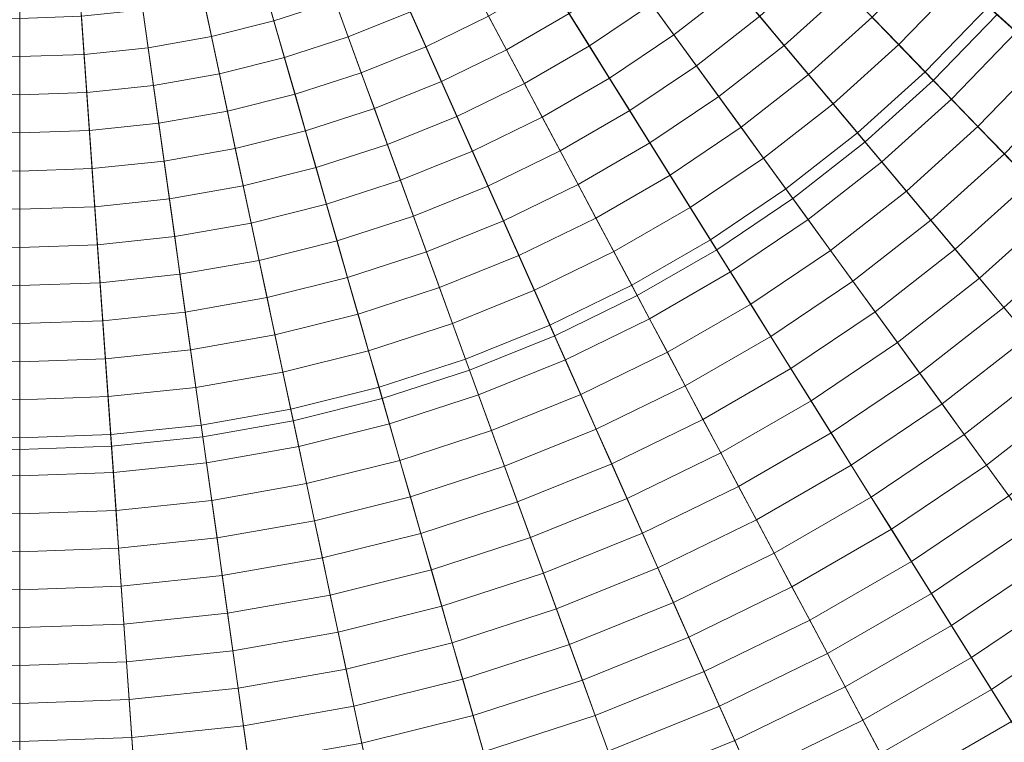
# Model space of a CAD drawing. Header units: centimetres. Extents: x -3.01 to 4.18, y -6.48 to 0.72.
# Tile 187 of 256: x 0.59 to 1.33, y -4.1 to -3.55. Entities that reach past the tile are written whole.
import ezdxf

# ---------------------------------------------------------------- set-up
doc = ezdxf.new("R2010")
doc.units = ezdxf.units.CM
doc.header["$LTSCALE"] = 2.54
doc.layers.add('Lucido design-1', color=7, linetype='Continuous')

# ---------------------------------------------------------------- blocks, each defined once
blk = doc.blocks.new('Gruppo-1')
at = {"color": 142, "linetype": 'Continuous', "lineweight": 9}
for points in [[(0.51664, -3.8779, -14.60843), (0.58636, -3.88033, -14.60843), (0.58636, -2.8809, -14.60843), (0.51664, -3.8779, -14.60843)], [(0.58636, -2.8809, -13.70118), (0.58636, -3.88033, -13.70118), (0.51664, -3.8779, -13.70118), (0.58636, -2.8809, -13.70118)], [(0.58636, -3.88033, -14.60843), (0.58636, -2.8809, -14.60843), (0.58636, -2.8809, -14.60843), (0.58636, -3.88033, -14.60843)], [(1.28063, -3.59983, -14.60843), (1.32909, -3.54965, -14.60843), (0.58636, -2.8809, -14.60843), (1.28063, -3.59983, -14.60843)], [(1.22879, -3.64651, -14.60843), (1.28063, -3.59983, -14.60843), (0.58636, -2.8809, -14.60843), (1.22879, -3.64651, -14.60843)], [(1.17381, -3.68946, -14.60843), (1.22879, -3.64651, -14.60843), (0.58636, -2.8809, -14.60843), (1.17381, -3.68946, -14.60843)], [(1.11598, -3.72847, -14.60843), (1.17381, -3.68946, -14.60843), (0.58636, -2.8809, -14.60843), (1.11598, -3.72847, -14.60843)], [(1.05557, -3.76335, -14.60843), (1.11598, -3.72847, -14.60843), (0.58636, -2.8809, -14.60843), (1.05557, -3.76335, -14.60843)], [(0.99287, -3.79393, -14.60843), (1.05557, -3.76335, -14.60843), (0.58636, -2.8809, -14.60843), (0.99287, -3.79393, -14.60843)], [(0.92819, -3.82006, -14.60843), (0.99287, -3.79393, -14.60843), (0.58636, -2.8809, -14.60843), (0.92819, -3.82006, -14.60843)], [(0.86184, -3.84162, -14.60843), (0.92819, -3.82006, -14.60843), (0.58636, -2.8809, -14.60843), (0.86184, -3.84162, -14.60843)], [(0.79416, -3.85849, -14.60843), (0.86184, -3.84162, -14.60843), (0.58636, -2.8809, -14.60843), (0.79416, -3.85849, -14.60843)], [(0.72546, -3.87061, -14.60843), (0.79416, -3.85849, -14.60843), (0.58636, -2.8809, -14.60843), (0.72546, -3.87061, -14.60843)], [(0.65608, -3.8779, -14.60843), (0.72546, -3.87061, -14.60843), (0.58636, -2.8809, -14.60843), (0.65608, -3.8779, -14.60843)], [(0.58636, -3.88033, -14.60843), (0.65608, -3.8779, -14.60843), (0.58636, -2.8809, -14.60843), (0.58636, -3.88033, -14.60843)], [(0.58636, -2.8809, -13.70118), (0.58636, -3.88033, -13.70118), (0.58636, -3.88033, -13.70118), (0.58636, -2.8809, -13.70118)], [(0.58636, -2.8809, -13.70118), (1.32909, -3.54965, -13.70118), (1.28063, -3.59983, -13.70118), (0.58636, -2.8809, -13.70118)], [(0.58636, -2.8809, -13.70118), (1.28063, -3.59983, -13.70118), (1.22879, -3.64651, -13.70118), (0.58636, -2.8809, -13.70118)], [(0.58636, -2.8809, -13.70118), (1.22879, -3.64651, -13.70118), (1.17381, -3.68946, -13.70118), (0.58636, -2.8809, -13.70118)], [(0.58636, -2.8809, -13.70118), (1.17381, -3.68946, -13.70118), (1.11598, -3.72847, -13.70118), (0.58636, -2.8809, -13.70118)], [(0.58636, -2.8809, -13.70118), (1.11598, -3.72847, -13.70118), (1.05557, -3.76335, -13.70118), (0.58636, -2.8809, -13.70118)], [(0.58636, -2.8809, -13.70118), (1.05557, -3.76335, -13.70118), (0.99287, -3.79393, -13.70118), (0.58636, -2.8809, -13.70118)], [(0.58636, -2.8809, -13.70118), (0.99287, -3.79393, -13.70118), (0.92819, -3.82006, -13.70118), (0.58636, -2.8809, -13.70118)], [(0.58636, -2.8809, -13.70118), (0.92819, -3.82006, -13.70118), (0.86184, -3.84162, -13.70118), (0.58636, -2.8809, -13.70118)], [(0.58636, -2.8809, -13.70118), (0.86184, -3.84162, -13.70118), (0.79416, -3.85849, -13.70118), (0.58636, -2.8809, -13.70118)], [(0.58636, -2.8809, -13.70118), (0.79416, -3.85849, -13.70118), (0.72546, -3.87061, -13.70118), (0.58636, -2.8809, -13.70118)], [(0.58636, -2.8809, -13.70118), (0.72546, -3.87061, -13.70118), (0.65608, -3.8779, -13.70118), (0.58636, -2.8809, -13.70118)], [(0.58636, -2.8809, -13.70118), (0.65608, -3.8779, -13.70118), (0.58636, -3.88033, -13.70118), (0.58636, -2.8809, -13.70118)], [(1.28063, -3.59983, -13.70118), (1.32909, -3.54965, -13.70118), (1.32909, -3.54965, -14.60843), (1.28063, -3.59983, -14.60843), (1.28063, -3.59983, -13.70118)], [(1.22879, -3.64651, -13.70118), (1.28063, -3.59983, -13.70118), (1.28063, -3.59983, -14.60843), (1.22879, -3.64651, -14.60843), (1.22879, -3.64651, -13.70118)], [(1.17381, -3.68946, -13.70118), (1.22879, -3.64651, -13.70118), (1.22879, -3.64651, -14.60843), (1.17381, -3.68946, -14.60843), (1.17381, -3.68946, -13.70118)], [(1.11598, -3.72847, -13.70118), (1.17381, -3.68946, -13.70118), (1.17381, -3.68946, -14.60843), (1.11598, -3.72847, -14.60843), (1.11598, -3.72847, -13.70118)], [(1.05557, -3.76335, -13.70118), (1.11598, -3.72847, -13.70118), (1.11598, -3.72847, -14.60843), (1.05557, -3.76335, -14.60843), (1.05557, -3.76335, -13.70118)], [(0.99287, -3.79393, -13.70118), (1.05557, -3.76335, -13.70118), (1.05557, -3.76335, -14.60843), (0.99287, -3.79393, -14.60843), (0.99287, -3.79393, -13.70118)], [(0.92819, -3.82006, -13.70118), (0.99287, -3.79393, -13.70118), (0.99287, -3.79393, -14.60843), (0.92819, -3.82006, -14.60843), (0.92819, -3.82006, -13.70118)], [(0.86184, -3.84162, -13.70118), (0.92819, -3.82006, -13.70118), (0.92819, -3.82006, -14.60843), (0.86184, -3.84162, -14.60843), (0.86184, -3.84162, -13.70118)], [(0.79416, -3.85849, -13.70118), (0.86184, -3.84162, -13.70118), (0.86184, -3.84162, -14.60843), (0.79416, -3.85849, -14.60843), (0.79416, -3.85849, -13.70118)], [(0.72546, -3.87061, -13.70118), (0.79416, -3.85849, -13.70118), (0.79416, -3.85849, -14.60843), (0.72546, -3.87061, -14.60843), (0.72546, -3.87061, -13.70118)], [(0.65608, -3.8779, -13.70118), (0.72546, -3.87061, -13.70118), (0.72546, -3.87061, -14.60843), (0.65608, -3.8779, -14.60843), (0.65608, -3.8779, -13.70118)], [(0.51664, -3.8779, -13.70118), (0.58636, -3.88033, -13.70118), (0.58636, -3.88033, -14.60843), (0.51664, -3.8779, -14.60843), (0.51664, -3.8779, -13.70118)], [(0.58636, -3.88033, -13.70118), (0.65608, -3.8779, -13.70118), (0.65608, -3.8779, -14.60843), (0.58636, -3.88033, -14.60843), (0.58636, -3.88033, -13.70118)], [(0.58636, -3.88033, -13.70118), (0.58636, -3.88033, -14.60843), (0.58636, -3.88033, -14.60843), (0.58636, -3.88033, -13.70118)]]:
    blk.add_polyline3d(points, dxfattribs=at)
for points in [[(0.33533, -6.47076, -13.70234), (0.58636, -6.47952, -13.70234), (0.58636, -2.88306, -13.70234), (0.58621, -2.88305, -13.70234)], [(0.58636, -6.47952, -13.70234), (0.83739, -6.47076, -13.70234), (0.58651, -2.88305, -13.70234), (0.58636, -2.88306, -13.70234)], [(0.58636, -6.47952, -13.70234), (0.58636, -2.88306, -13.70234), (0.58636, -2.88306, -13.70234)], [(0.83739, -6.47076, -13.70234), (1.08719, -6.4445, -13.70234), (0.58666, -2.88304, -13.70234), (0.58651, -2.88305, -13.70234)], [(1.08719, -6.4445, -13.70234), (1.33456, -6.40089, -13.70234), (0.58681, -2.88301, -13.70234), (0.58666, -2.88304, -13.70234)], [(1.33456, -6.40089, -13.70234), (1.57828, -6.34012, -13.70234), (0.58696, -2.88298, -13.70234), (0.58681, -2.88301, -13.70234)], [(1.57828, -6.34012, -13.70234), (1.81716, -6.2625, -13.70234), (0.5871, -2.88293, -13.70234), (0.58696, -2.88298, -13.70234)], [(1.81716, -6.2625, -13.70234), (2.05005, -6.16841, -13.70234), (0.58724, -2.88287, -13.70234), (0.5871, -2.88293, -13.70234)], [(2.05005, -6.16841, -13.70234), (2.27581, -6.0583, -13.70234), (0.58738, -2.88281, -13.70234), (0.58724, -2.88287, -13.70234)], [(2.27581, -6.0583, -13.70234), (2.49334, -5.93271, -13.70234), (0.58751, -2.88273, -13.70234), (0.58738, -2.88281, -13.70234)], [(2.49334, -5.93271, -13.70234), (2.70158, -5.79225, -13.70234), (0.58763, -2.88265, -13.70234), (0.58751, -2.88273, -13.70234)], [(2.70158, -5.79225, -13.70234), (2.89951, -5.63761, -13.70234), (0.58775, -2.88255, -13.70234), (0.58763, -2.88265, -13.70234)], [(2.89951, -5.63761, -13.70234), (3.08618, -5.46953, -13.70234), (0.58786, -2.88245, -13.70234), (0.58775, -2.88255, -13.70234)], [(3.08618, -5.46953, -13.70234), (3.26066, -5.28885, -13.70234), (0.58797, -2.88234, -13.70234), (0.58786, -2.88245, -13.70234)], [(3.26066, -5.28885, -13.70234), (3.42212, -5.09643, -13.70234), (0.58806, -2.88223, -13.70234), (0.58797, -2.88234, -13.70234)], [(3.42212, -5.09643, -13.70234), (3.56976, -4.89322, -13.70234), (0.58815, -2.88211, -13.70234), (0.58806, -2.88223, -13.70234)], [(3.56976, -4.89322, -13.70234), (3.70286, -4.68021, -13.70234), (0.58823, -2.88198, -13.70234), (0.58815, -2.88211, -13.70234)], [(3.70286, -4.68021, -13.70234), (3.82078, -4.45843, -13.70234), (0.5883, -2.88185, -13.70234), (0.58823, -2.88198, -13.70234)], [(3.82078, -4.45843, -13.70234), (3.92295, -4.22897, -13.70234), (0.58837, -2.88171, -13.70234), (0.5883, -2.88185, -13.70234)], [(3.92295, -4.22897, -13.70234), (4.00886, -3.99293, -13.70234), (0.58842, -2.88157, -13.70234), (0.58837, -2.88171, -13.70234)], [(4.00886, -3.99293, -13.70234), (4.07809, -3.75148, -13.70234), (0.58846, -2.88142, -13.70234), (0.58842, -2.88157, -13.70234)], [(4.07809, -3.75148, -13.70234), (4.13032, -3.50579, -13.70234), (0.58849, -2.88127, -13.70234), (0.58846, -2.88142, -13.70234)], [(1.32245, -3.54368, -12.67003), (1.36689, -3.49071, -12.67003), (1.38966, -3.5085, -12.67409), (1.34392, -3.56301, -12.67409)], [(1.0665, -3.54176, -12.64782), (1.11143, -3.50665, -12.64782), (1.13006, -3.52885, -12.65127), (1.08353, -3.5652, -12.65127)], [(1.23425, -3.55181, -12.66223), (1.27948, -3.50498, -12.66223), (1.30097, -3.52433, -12.66608), (1.25434, -3.57261, -12.66608)], [(0.77155, -3.52671, -12.63207), (0.81614, -3.51222, -12.63207), (0.82607, -3.5395, -12.63502), (0.77955, -3.55462, -12.63502)], [(1.14867, -3.55103, -12.65482), (1.19405, -3.51018, -12.65482), (1.21415, -3.531, -12.65847), (1.16728, -3.57321, -12.65847)], [(0.82607, -3.5395, -12.63502), (0.87143, -3.52117, -12.63502), (0.88323, -3.54768, -12.63807), (0.836, -3.56677, -12.63807)], [(0.94264, -3.55096, -12.64122), (0.98851, -3.52447, -12.64122), (1.00388, -3.54906, -12.64447), (0.95625, -3.57656, -12.64447)], [(1.00388, -3.54906, -12.64447), (1.04947, -3.51831, -12.64447), (1.0665, -3.54176, -12.64782), (1.01923, -3.57364, -12.64782)], [(1.25434, -3.57261, -12.66608), (1.30097, -3.52433, -12.66608), (1.32245, -3.54368, -12.67003), (1.27442, -3.59341, -12.67003)], [(0.72604, -3.53806, -12.63207), (0.77155, -3.52671, -12.63207), (0.77955, -3.55462, -12.63502), (0.73208, -3.56645, -12.63502)], [(0.88323, -3.54768, -12.63807), (0.92902, -3.52535, -12.63807), (0.94264, -3.55096, -12.64122), (0.89503, -3.57418, -12.64122)], [(1.08353, -3.5652, -12.65127), (1.13006, -3.52885, -12.65127), (1.14867, -3.55103, -12.65482), (1.10055, -3.58862, -12.65482)], [(1.16728, -3.57321, -12.65847), (1.21415, -3.531, -12.65847), (1.23425, -3.55181, -12.66223), (1.18587, -3.59537, -12.66223)], [(0.67986, -3.5462, -12.63207), (0.72604, -3.53806, -12.63207), (0.73208, -3.56645, -12.63502), (0.6839, -3.57495, -12.63502)], [(0.63323, -3.5511, -12.63207), (0.67986, -3.5462, -12.63207), (0.6839, -3.57495, -12.63502), (0.63525, -3.58006, -12.63502)], [(0.77955, -3.55462, -12.63502), (0.82607, -3.5395, -12.63502), (0.836, -3.56677, -12.63807), (0.78754, -3.58251, -12.63807)], [(1.01923, -3.57364, -12.64782), (1.0665, -3.54176, -12.64782), (1.08353, -3.5652, -12.65127), (1.03459, -3.59821, -12.65127)], [(1.27442, -3.59341, -12.67003), (1.32245, -3.54368, -12.67003), (1.34392, -3.56301, -12.67409), (1.29449, -3.61419, -12.67409)], [(0.5395, -3.5511, -12.63207), (0.58636, -3.55274, -12.63207), (0.58636, -3.58177, -12.63502), (0.53747, -3.58006, -12.63502)], [(0.58636, -3.55274, -12.63207), (0.63323, -3.5511, -12.63207), (0.63525, -3.58006, -12.63502), (0.58636, -3.58177, -12.63502)], [(0.58636, -3.55274, -12.63207), (0.58636, -3.58177, -12.63502), (0.58636, -3.58177, -12.63502)], [(0.836, -3.56677, -12.63807), (0.88323, -3.54768, -12.63807), (0.89503, -3.57418, -12.64122), (0.84592, -3.59402, -12.64122)], [(0.89503, -3.57418, -12.64122), (0.94264, -3.55096, -12.64122), (0.95625, -3.57656, -12.64447), (0.90682, -3.60067, -12.64447)], [(0.95625, -3.57656, -12.64447), (1.00388, -3.54906, -12.64447), (1.01923, -3.57364, -12.64782), (0.96986, -3.60215, -12.64782)], [(1.10055, -3.58862, -12.65482), (1.14867, -3.55103, -12.65482), (1.16728, -3.57321, -12.65847), (1.11757, -3.61204, -12.65847)], [(1.18587, -3.59537, -12.66223), (1.23425, -3.55181, -12.66223), (1.25434, -3.57261, -12.66608), (1.20446, -3.61753, -12.66608)], [(0.73208, -3.56645, -12.63502), (0.77955, -3.55462, -12.63502), (0.78754, -3.58251, -12.63807), (0.73811, -3.59483, -12.63807)], [(0.6839, -3.57495, -12.63502), (0.73208, -3.56645, -12.63502), (0.73811, -3.59483, -12.63807), (0.68794, -3.60368, -12.63807)], [(0.78754, -3.58251, -12.63807), (0.836, -3.56677, -12.63807), (0.84592, -3.59402, -12.64122), (0.79554, -3.61039, -12.64122)], [(1.03459, -3.59821, -12.65127), (1.08353, -3.5652, -12.65127), (1.10055, -3.58862, -12.65482), (1.04993, -3.62277, -12.65482)], [(1.29449, -3.61419, -12.67409), (1.34392, -3.56301, -12.67409), (1.36538, -3.58233, -12.67824), (1.31456, -3.63497, -12.67824)], [(0.63525, -3.58006, -12.63502), (0.6839, -3.57495, -12.63502), (0.68794, -3.60368, -12.63807), (0.63728, -3.609, -12.63807)], [(0.84592, -3.59402, -12.64122), (0.89503, -3.57418, -12.64122), (0.90682, -3.60067, -12.64447), (0.85583, -3.62127, -12.64447)], [(0.90682, -3.60067, -12.64447), (0.95625, -3.57656, -12.64447), (0.96986, -3.60215, -12.64782), (0.91861, -3.62714, -12.64782)], [(0.96986, -3.60215, -12.64782), (1.01923, -3.57364, -12.64782), (1.03459, -3.59821, -12.65127), (0.98346, -3.62773, -12.65127)], [(1.11757, -3.61204, -12.65847), (1.16728, -3.57321, -12.65847), (1.18587, -3.59537, -12.66223), (1.13458, -3.63545, -12.66223)], [(1.20446, -3.61753, -12.66608), (1.25434, -3.57261, -12.66608), (1.27442, -3.59341, -12.67003), (1.22305, -3.63967, -12.67003)], [(0.53747, -3.58006, -12.63502), (0.58636, -3.58177, -12.63502), (0.58636, -3.61078, -12.63807), (0.53545, -3.609, -12.63807)], [(0.58636, -3.58177, -12.63502), (0.63525, -3.58006, -12.63502), (0.63728, -3.609, -12.63807), (0.58636, -3.61078, -12.63807)], [(0.58636, -3.58177, -12.63502), (0.58636, -3.61078, -12.63807), (0.58636, -3.61078, -12.63807)], [(0.73811, -3.59483, -12.63807), (0.78754, -3.58251, -12.63807), (0.79554, -3.61039, -12.64122), (0.74414, -3.6232, -12.64122)], [(1.31456, -3.63497, -12.67824), (1.36538, -3.58233, -12.67824), (1.38683, -3.60165, -12.68249), (1.33461, -3.65573, -12.68249)], [(1.04993, -3.62277, -12.65482), (1.10055, -3.58862, -12.65482), (1.11757, -3.61204, -12.65847), (1.06527, -3.64732, -12.65847)], [(0.68794, -3.60368, -12.63807), (0.73811, -3.59483, -12.63807), (0.74414, -3.6232, -12.64122), (0.69198, -3.6324, -12.64122)], [(0.79554, -3.61039, -12.64122), (0.84592, -3.59402, -12.64122), (0.85583, -3.62127, -12.64447), (0.80353, -3.63826, -12.64447)], [(0.98346, -3.62773, -12.65127), (1.03459, -3.59821, -12.65127), (1.04993, -3.62277, -12.65482), (0.99705, -3.6533, -12.65482)], [(1.13458, -3.63545, -12.66223), (1.18587, -3.59537, -12.66223), (1.20446, -3.61753, -12.66608), (1.15157, -3.65885, -12.66608)], [(1.22305, -3.63967, -12.67003), (1.27442, -3.59341, -12.67003), (1.29449, -3.61419, -12.67409), (1.24162, -3.6618, -12.67409)], [(0.63728, -3.609, -12.63807), (0.68794, -3.60368, -12.63807), (0.69198, -3.6324, -12.64122), (0.6393, -3.63794, -12.64122)], [(0.85583, -3.62127, -12.64447), (0.90682, -3.60067, -12.64447), (0.91861, -3.62714, -12.64782), (0.86575, -3.6485, -12.64782)], [(0.91861, -3.62714, -12.64782), (0.96986, -3.60215, -12.64782), (0.98346, -3.62773, -12.65127), (0.93039, -3.65361, -12.65127)], [(0.53545, -3.609, -12.63807), (0.58636, -3.61078, -12.63807), (0.58636, -3.63979, -12.64122), (0.53342, -3.63794, -12.64122)], [(0.58636, -3.61078, -12.63807), (0.63728, -3.609, -12.63807), (0.6393, -3.63794, -12.64122), (0.58636, -3.63979, -12.64122)], [(0.58636, -3.61078, -12.63807), (0.58636, -3.63979, -12.64122), (0.58636, -3.63979, -12.64122)], [(0.74414, -3.6232, -12.64122), (0.79554, -3.61039, -12.64122), (0.80353, -3.63826, -12.64447), (0.75017, -3.65157, -12.64447)], [(1.06527, -3.64732, -12.65847), (1.11757, -3.61204, -12.65847), (1.13458, -3.63545, -12.66223), (1.08061, -3.67185, -12.66223)], [(1.24162, -3.6618, -12.67409), (1.29449, -3.61419, -12.67409), (1.31456, -3.63497, -12.67824), (1.26018, -3.68393, -12.67824)], [(0.80353, -3.63826, -12.64447), (0.85583, -3.62127, -12.64447), (0.86575, -3.6485, -12.64782), (0.81152, -3.66612, -12.64782)], [(1.15157, -3.65885, -12.66608), (1.20446, -3.61753, -12.66608), (1.22305, -3.63967, -12.67003), (1.16857, -3.68223, -12.67003)], [(0.69198, -3.6324, -12.64122), (0.74414, -3.6232, -12.64122), (0.75017, -3.65157, -12.64447), (0.69601, -3.66112, -12.64447)], [(0.86575, -3.6485, -12.64782), (0.91861, -3.62714, -12.64782), (0.93039, -3.65361, -12.65127), (0.87565, -3.67573, -12.65127)], [(0.93039, -3.65361, -12.65127), (0.98346, -3.62773, -12.65127), (0.99705, -3.6533, -12.65482), (0.94217, -3.68007, -12.65482)], [(0.99705, -3.6533, -12.65482), (1.04993, -3.62277, -12.65482), (1.06527, -3.64732, -12.65847), (1.01064, -3.67886, -12.65847)], [(0.6393, -3.63794, -12.64122), (0.69198, -3.6324, -12.64122), (0.69601, -3.66112, -12.64447), (0.64132, -3.66686, -12.64447)], [(1.08061, -3.67185, -12.66223), (1.13458, -3.63545, -12.66223), (1.15157, -3.65885, -12.66608), (1.09593, -3.69638, -12.66608)], [(1.26018, -3.68393, -12.67824), (1.31456, -3.63497, -12.67824), (1.33461, -3.65573, -12.68249), (1.27873, -3.70604, -12.68249)], [(0.53342, -3.63794, -12.64122), (0.58636, -3.63979, -12.64122), (0.58636, -3.66878, -12.64447), (0.5314, -3.66686, -12.64447)], [(0.58636, -3.63979, -12.64122), (0.6393, -3.63794, -12.64122), (0.64132, -3.66686, -12.64447), (0.58636, -3.66878, -12.64447)], [(0.58636, -3.63979, -12.64122), (0.58636, -3.66878, -12.64447), (0.58636, -3.66878, -12.64447)], [(0.75017, -3.65157, -12.64447), (0.80353, -3.63826, -12.64447), (0.81152, -3.66612, -12.64782), (0.7562, -3.67992, -12.64782)], [(1.16857, -3.68223, -12.67003), (1.22305, -3.63967, -12.67003), (1.24162, -3.6618, -12.67409), (1.18555, -3.70561, -12.67409)], [(0.69601, -3.66112, -12.64447), (0.75017, -3.65157, -12.64447), (0.7562, -3.67992, -12.64782), (0.70005, -3.68982, -12.64782)], [(0.81152, -3.66612, -12.64782), (0.86575, -3.6485, -12.64782), (0.87565, -3.67573, -12.65127), (0.81951, -3.69397, -12.65127)], [(1.01064, -3.67886, -12.65847), (1.06527, -3.64732, -12.65847), (1.08061, -3.67185, -12.66223), (1.02423, -3.7044, -12.66223)], [(0.87565, -3.67573, -12.65127), (0.93039, -3.65361, -12.65127), (0.94217, -3.68007, -12.65482), (0.88556, -3.70294, -12.65482)], [(0.94217, -3.68007, -12.65482), (0.99705, -3.6533, -12.65482), (1.01064, -3.67886, -12.65847), (0.95395, -3.70651, -12.65847)], [(1.09593, -3.69638, -12.66608), (1.15157, -3.65885, -12.66608), (1.16857, -3.68223, -12.67003), (1.11125, -3.72089, -12.67003)], [(1.27873, -3.70604, -12.68249), (1.33461, -3.65573, -12.68249), (1.35465, -3.67648, -12.68685), (1.29728, -3.72814, -12.68685)], [(0.64132, -3.66686, -12.64447), (0.69601, -3.66112, -12.64447), (0.70005, -3.68982, -12.64782), (0.64334, -3.69578, -12.64782)], [(0.7562, -3.67992, -12.64782), (0.81152, -3.66612, -12.64782), (0.81951, -3.69397, -12.65127), (0.76222, -3.70825, -12.65127)], [(1.18555, -3.70561, -12.67409), (1.24162, -3.6618, -12.67409), (1.26018, -3.68393, -12.67824), (1.20252, -3.72897, -12.67824)], [(0.5314, -3.66686, -12.64447), (0.58636, -3.66878, -12.64447), (0.58636, -3.69777, -12.64782), (0.52938, -3.69578, -12.64782)], [(0.58636, -3.66878, -12.64447), (0.64132, -3.66686, -12.64447), (0.64334, -3.69578, -12.64782), (0.58636, -3.69777, -12.64782)], [(0.58636, -3.66878, -12.64447), (0.58636, -3.69777, -12.64782), (0.58636, -3.69777, -12.64782)], [(1.02423, -3.7044, -12.66223), (1.08061, -3.67185, -12.66223), (1.09593, -3.69638, -12.66608), (1.0378, -3.72994, -12.66608)], [(0.70005, -3.68982, -12.64782), (0.7562, -3.67992, -12.64782), (0.76222, -3.70825, -12.65127), (0.70408, -3.71851, -12.65127)], [(0.81951, -3.69397, -12.65127), (0.87565, -3.67573, -12.65127), (0.88556, -3.70294, -12.65482), (0.82749, -3.72181, -12.65482)], [(0.88556, -3.70294, -12.65482), (0.94217, -3.68007, -12.65482), (0.95395, -3.70651, -12.65847), (0.89546, -3.73014, -12.65847)], [(0.95395, -3.70651, -12.65847), (1.01064, -3.67886, -12.65847), (1.02423, -3.7044, -12.66223), (0.96572, -3.73294, -12.66223)], [(1.29728, -3.72814, -12.68685), (1.35465, -3.67648, -12.68685), (1.37468, -3.69722, -12.6913), (1.31581, -3.75022, -12.6913)], [(1.11125, -3.72089, -12.67003), (1.16857, -3.68223, -12.67003), (1.18555, -3.70561, -12.67409), (1.12656, -3.7454, -12.67409)], [(1.20252, -3.72897, -12.67824), (1.26018, -3.68393, -12.67824), (1.27873, -3.70604, -12.68249), (1.21949, -3.75232, -12.68249)], [(0.52938, -3.69578, -12.64782), (0.58636, -3.69777, -12.64782), (0.58636, -3.72674, -12.65127), (0.52736, -3.72468, -12.65127)], [(0.58636, -3.69777, -12.64782), (0.64334, -3.69578, -12.64782), (0.64536, -3.72468, -12.65127), (0.58636, -3.72674, -12.65127)], [(0.64334, -3.69578, -12.64782), (0.70005, -3.68982, -12.64782), (0.70408, -3.71851, -12.65127), (0.64536, -3.72468, -12.65127)], [(0.76222, -3.70825, -12.65127), (0.81951, -3.69397, -12.65127), (0.82749, -3.72181, -12.65482), (0.76824, -3.73658, -12.65482)], [(1.0378, -3.72994, -12.66608), (1.09593, -3.69638, -12.66608), (1.11125, -3.72089, -12.67003), (1.05138, -3.75546, -12.67003)], [(0.58636, -3.69777, -12.64782), (0.58636, -3.72674, -12.65127), (0.58636, -3.72674, -12.65127)], [(0.82749, -3.72181, -12.65482), (0.88556, -3.70294, -12.65482), (0.89546, -3.73014, -12.65847), (0.83547, -3.74963, -12.65847)], [(1.31581, -3.75022, -12.6913), (1.37468, -3.69722, -12.6913), (1.3947, -3.71795, -12.69585), (1.33434, -3.7723, -12.69585)], [(0.70408, -3.71851, -12.65127), (0.76222, -3.70825, -12.65127), (0.76824, -3.73658, -12.65482), (0.70811, -3.74718, -12.65482)], [(0.89546, -3.73014, -12.65847), (0.95395, -3.70651, -12.65847), (0.96572, -3.73294, -12.66223), (0.90536, -3.75733, -12.66223)], [(0.96572, -3.73294, -12.66223), (1.02423, -3.7044, -12.66223), (1.0378, -3.72994, -12.66608), (0.97748, -3.75936, -12.66608)], [(1.12656, -3.7454, -12.67409), (1.18555, -3.70561, -12.67409), (1.20252, -3.72897, -12.67824), (1.14186, -3.76989, -12.67824)], [(1.21949, -3.75232, -12.68249), (1.27873, -3.70604, -12.68249), (1.29728, -3.72814, -12.68685), (1.23645, -3.77566, -12.68685)], [(0.64536, -3.72468, -12.65127), (0.70408, -3.71851, -12.65127), (0.70811, -3.74718, -12.65482), (0.64738, -3.75356, -12.65482)], [(1.33434, -3.7723, -12.69585), (1.3947, -3.71795, -12.69585), (1.4147, -3.73867, -12.70051), (1.35285, -3.79437, -12.70051)], [(0.52736, -3.72468, -12.65127), (0.58636, -3.72674, -12.65127), (0.58636, -3.7557, -12.65482), (0.52534, -3.75356, -12.65482)], [(0.58636, -3.72674, -12.65127), (0.64536, -3.72468, -12.65127), (0.64738, -3.75356, -12.65482), (0.58636, -3.7557, -12.65482)], [(0.76824, -3.73658, -12.65482), (0.82749, -3.72181, -12.65482), (0.83547, -3.74963, -12.65847), (0.77426, -3.76489, -12.65847)], [(1.05138, -3.75546, -12.67003), (1.11125, -3.72089, -12.67003), (1.12656, -3.7454, -12.67409), (1.06494, -3.78097, -12.67409)], [(0.58636, -3.72674, -12.65127), (0.58636, -3.7557, -12.65482), (0.58636, -3.7557, -12.65482)], [(0.83547, -3.74963, -12.65847), (0.89546, -3.73014, -12.65847), (0.90536, -3.75733, -12.66223), (0.84344, -3.77745, -12.66223)], [(0.90536, -3.75733, -12.66223), (0.96572, -3.73294, -12.66223), (0.97748, -3.75936, -12.66608), (0.91525, -3.78451, -12.66608)], [(0.97748, -3.75936, -12.66608), (1.0378, -3.72994, -12.66608), (1.05138, -3.75546, -12.67003), (0.98924, -3.78577, -12.67003)], [(1.14186, -3.76989, -12.67824), (1.20252, -3.72897, -12.67824), (1.21949, -3.75232, -12.68249), (1.15716, -3.79437, -12.68249)], [(1.23645, -3.77566, -12.68685), (1.29728, -3.72814, -12.68685), (1.31581, -3.75022, -12.6913), (1.25339, -3.79899, -12.6913)], [(0.70811, -3.74718, -12.65482), (0.76824, -3.73658, -12.65482), (0.77426, -3.76489, -12.65847), (0.71214, -3.77585, -12.65847)], [(0.64738, -3.75356, -12.65482), (0.70811, -3.74718, -12.65482), (0.71214, -3.77585, -12.65847), (0.6494, -3.78244, -12.65847)], [(1.06494, -3.78097, -12.67409), (1.12656, -3.7454, -12.67409), (1.14186, -3.76989, -12.67824), (1.0785, -3.80647, -12.67824)], [(0.52534, -3.75356, -12.65482), (0.58636, -3.7557, -12.65482), (0.58636, -3.78464, -12.65847), (0.52332, -3.78244, -12.65847)], [(0.58636, -3.7557, -12.65482), (0.64738, -3.75356, -12.65482), (0.6494, -3.78244, -12.65847), (0.58636, -3.78464, -12.65847)], [(0.58636, -3.7557, -12.65482), (0.58636, -3.78464, -12.65847), (0.58636, -3.78464, -12.65847)], [(0.77426, -3.76489, -12.65847), (0.83547, -3.74963, -12.65847), (0.84344, -3.77745, -12.66223), (0.78028, -3.79319, -12.66223)], [(0.98924, -3.78577, -12.67003), (1.05138, -3.75546, -12.67003), (1.06494, -3.78097, -12.67409), (1.00099, -3.81217, -12.67409)], [(1.15716, -3.79437, -12.68249), (1.21949, -3.75232, -12.68249), (1.23645, -3.77566, -12.68685), (1.17245, -3.81883, -12.68685)], [(1.25339, -3.79899, -12.6913), (1.31581, -3.75022, -12.6913), (1.33434, -3.7723, -12.69585), (1.27033, -3.82231, -12.69585)], [(0.84344, -3.77745, -12.66223), (0.90536, -3.75733, -12.66223), (0.91525, -3.78451, -12.66608), (0.85141, -3.80525, -12.66608)], [(0.91525, -3.78451, -12.66608), (0.97748, -3.75936, -12.66608), (0.98924, -3.78577, -12.67003), (0.92513, -3.81167, -12.67003)], [(0.71214, -3.77585, -12.65847), (0.77426, -3.76489, -12.65847), (0.78028, -3.79319, -12.66223), (0.71616, -3.8045, -12.66223)], [(1.0785, -3.80647, -12.67824), (1.14186, -3.76989, -12.67824), (1.15716, -3.79437, -12.68249), (1.09205, -3.83196, -12.68249)], [(0.6494, -3.78244, -12.65847), (0.71214, -3.77585, -12.65847), (0.71616, -3.8045, -12.66223), (0.65142, -3.8113, -12.66223)], [(0.78028, -3.79319, -12.66223), (0.84344, -3.77745, -12.66223), (0.85141, -3.80525, -12.66608), (0.78629, -3.82148, -12.66608)], [(1.17245, -3.81883, -12.68685), (1.23645, -3.77566, -12.68685), (1.25339, -3.79899, -12.6913), (1.18773, -3.84328, -12.6913)], [(1.27033, -3.82231, -12.69585), (1.33434, -3.7723, -12.69585), (1.35285, -3.79437, -12.70051), (1.28726, -3.84561, -12.70051)], [(0.52332, -3.78244, -12.65847), (0.58636, -3.78464, -12.65847), (0.58636, -3.81358, -12.66223), (0.5213, -3.8113, -12.66223)], [(0.58636, -3.78464, -12.65847), (0.6494, -3.78244, -12.65847), (0.65142, -3.8113, -12.66223), (0.58636, -3.81358, -12.66223)], [(0.58636, -3.78464, -12.65847), (0.58636, -3.81358, -12.66223), (0.58636, -3.81358, -12.66223)], [(0.85141, -3.80525, -12.66608), (0.91525, -3.78451, -12.66608), (0.92513, -3.81167, -12.67003), (0.85938, -3.83303, -12.67003)], [(0.92513, -3.81167, -12.67003), (0.98924, -3.78577, -12.67003), (1.00099, -3.81217, -12.67409), (0.93502, -3.83882, -12.67409)], [(1.00099, -3.81217, -12.67409), (1.06494, -3.78097, -12.67409), (1.0785, -3.80647, -12.67824), (1.01273, -3.83855, -12.67824)], [(0.71616, -3.8045, -12.66223), (0.78028, -3.79319, -12.66223), (0.78629, -3.82148, -12.66608), (0.72019, -3.83314, -12.66608)], [(1.09205, -3.83196, -12.68249), (1.15716, -3.79437, -12.68249), (1.17245, -3.81883, -12.68685), (1.10559, -3.85743, -12.68685)], [(1.18773, -3.84328, -12.6913), (1.25339, -3.79899, -12.6913), (1.27033, -3.82231, -12.69585), (1.203, -3.86772, -12.69585)], [(1.28726, -3.84561, -12.70051), (1.35285, -3.79437, -12.70051), (1.37135, -3.81642, -12.70526), (1.30418, -3.8689, -12.70526)], [(0.65142, -3.8113, -12.66223), (0.71616, -3.8045, -12.66223), (0.72019, -3.83314, -12.66608), (0.65344, -3.84015, -12.66608)], [(0.78629, -3.82148, -12.66608), (0.85141, -3.80525, -12.66608), (0.85938, -3.83303, -12.67003), (0.7923, -3.84976, -12.67003)], [(1.01273, -3.83855, -12.67824), (1.0785, -3.80647, -12.67824), (1.09205, -3.83196, -12.68249), (1.02447, -3.86492, -12.68249)], [(0.5213, -3.8113, -12.66223), (0.58636, -3.81358, -12.66223), (0.58636, -3.8425, -12.66608), (0.51928, -3.84015, -12.66608)], [(0.58636, -3.81358, -12.66223), (0.65142, -3.8113, -12.66223), (0.65344, -3.84015, -12.66608), (0.58636, -3.8425, -12.66608)], [(0.58636, -3.81358, -12.66223), (0.58636, -3.8425, -12.66608), (0.58636, -3.8425, -12.66608)], [(0.85938, -3.83303, -12.67003), (0.92513, -3.81167, -12.67003), (0.93502, -3.83882, -12.67409), (0.86735, -3.86081, -12.67409)], [(0.93502, -3.83882, -12.67409), (1.00099, -3.81217, -12.67409), (1.01273, -3.83855, -12.67824), (0.94489, -3.86596, -12.67824)], [(0.72019, -3.83314, -12.66608), (0.78629, -3.82148, -12.66608), (0.7923, -3.84976, -12.67003), (0.72421, -3.86176, -12.67003)], [(1.10559, -3.85743, -12.68685), (1.17245, -3.81883, -12.68685), (1.18773, -3.84328, -12.6913), (1.11913, -3.88289, -12.6913)], [(1.203, -3.86772, -12.69585), (1.27033, -3.82231, -12.69585), (1.28726, -3.84561, -12.70051), (1.21826, -3.89215, -12.70051)], [(1.30418, -3.8689, -12.70526), (1.37135, -3.81642, -12.70526), (1.38985, -3.83846, -12.71011), (1.32109, -3.89217, -12.71011)], [(0.65344, -3.84015, -12.66608), (0.72019, -3.83314, -12.66608), (0.72421, -3.86176, -12.67003), (0.65546, -3.86899, -12.67003)], [(0.7923, -3.84976, -12.67003), (0.85938, -3.83303, -12.67003), (0.86735, -3.86081, -12.67409), (0.79831, -3.87802, -12.67409)], [(0.94489, -3.86596, -12.67824), (1.01273, -3.83855, -12.67824), (1.02447, -3.86492, -12.68249), (0.95477, -3.89308, -12.68249)], [(1.02447, -3.86492, -12.68249), (1.09205, -3.83196, -12.68249), (1.10559, -3.85743, -12.68685), (1.03621, -3.89127, -12.68685)], [(1.32109, -3.89217, -12.71011), (1.38985, -3.83846, -12.71011), (1.40833, -3.86048, -12.71507), (1.33799, -3.91543, -12.71507)], [(0.51928, -3.84015, -12.66608), (0.58636, -3.8425, -12.66608), (0.58636, -3.8714, -12.67003), (0.51727, -3.86899, -12.67003)], [(0.58636, -3.8425, -12.66608), (0.65344, -3.84015, -12.66608), (0.65546, -3.86899, -12.67003), (0.58636, -3.8714, -12.67003)], [(0.58636, -3.8425, -12.66608), (0.58636, -3.8714, -12.67003), (0.58636, -3.8714, -12.67003)], [(0.86735, -3.86081, -12.67409), (0.93502, -3.83882, -12.67409), (0.94489, -3.86596, -12.67824), (0.87531, -3.88857, -12.67824)], [(1.11913, -3.88289, -12.6913), (1.18773, -3.84328, -12.6913), (1.203, -3.86772, -12.69585), (1.13266, -3.90833, -12.69585)], [(1.21826, -3.89215, -12.70051), (1.28726, -3.84561, -12.70051), (1.30418, -3.8689, -12.70526), (1.23352, -3.91656, -12.70526)], [(0.72421, -3.86176, -12.67003), (0.7923, -3.84976, -12.67003), (0.79831, -3.87802, -12.67409), (0.72823, -3.89038, -12.67409)], [(0.79831, -3.87802, -12.67409), (0.86735, -3.86081, -12.67409), (0.87531, -3.88857, -12.67824), (0.80431, -3.90627, -12.67824)], [(1.03621, -3.89127, -12.68685), (1.10559, -3.85743, -12.68685), (1.11913, -3.88289, -12.6913), (1.04794, -3.91761, -12.6913)], [(0.65546, -3.86899, -12.67003), (0.72421, -3.86176, -12.67003), (0.72823, -3.89038, -12.67409), (0.65747, -3.89781, -12.67409)], [(0.87531, -3.88857, -12.67824), (0.94489, -3.86596, -12.67824), (0.95477, -3.89308, -12.68249), (0.88326, -3.91631, -12.68249)], [(0.95477, -3.89308, -12.68249), (1.02447, -3.86492, -12.68249), (1.03621, -3.89127, -12.68685), (0.96463, -3.92019, -12.68685)], [(1.13266, -3.90833, -12.69585), (1.203, -3.86772, -12.69585), (1.21826, -3.89215, -12.70051), (1.14618, -3.93377, -12.70051)], [(0.51727, -3.86899, -12.67003), (0.58636, -3.8714, -12.67003), (0.58636, -3.9003, -12.67409), (0.51525, -3.89781, -12.67409)], [(0.58636, -3.8714, -12.67003), (0.65546, -3.86899, -12.67003), (0.65747, -3.89781, -12.67409), (0.58636, -3.9003, -12.67409)], [(0.58636, -3.8714, -12.67003), (0.58636, -3.9003, -12.67409), (0.58636, -3.9003, -12.67409)], [(1.23352, -3.91656, -12.70526), (1.30418, -3.8689, -12.70526), (1.32109, -3.89217, -12.71011), (1.24876, -3.94096, -12.71011)], [(0.72823, -3.89038, -12.67409), (0.79831, -3.87802, -12.67409), (0.80431, -3.90627, -12.67824), (0.73225, -3.91897, -12.67824)], [(1.04794, -3.91761, -12.6913), (1.11913, -3.88289, -12.6913), (1.13266, -3.90833, -12.69585), (1.05966, -3.94394, -12.69585)], [(0.65747, -3.89781, -12.67409), (0.72823, -3.89038, -12.67409), (0.73225, -3.91897, -12.67824), (0.65949, -3.92662, -12.67824)], [(0.80431, -3.90627, -12.67824), (0.87531, -3.88857, -12.67824), (0.88326, -3.91631, -12.68249), (0.81031, -3.9345, -12.68249)], [(0.51525, -3.89781, -12.67409), (0.58636, -3.9003, -12.67409), (0.58636, -3.92918, -12.67824), (0.51324, -3.92662, -12.67824)], [(0.58636, -3.9003, -12.67409), (0.65747, -3.89781, -12.67409), (0.65949, -3.92662, -12.67824), (0.58636, -3.92918, -12.67824)], [(0.88326, -3.91631, -12.68249), (0.95477, -3.89308, -12.68249), (0.96463, -3.92019, -12.68685), (0.89121, -3.94405, -12.68685)], [(0.96463, -3.92019, -12.68685), (1.03621, -3.89127, -12.68685), (1.04794, -3.91761, -12.6913), (0.97449, -3.94729, -12.6913)], [(1.14618, -3.93377, -12.70051), (1.21826, -3.89215, -12.70051), (1.23352, -3.91656, -12.70526), (1.1597, -3.95918, -12.70526)], [(1.24876, -3.94096, -12.71011), (1.32109, -3.89217, -12.71011), (1.33799, -3.91543, -12.71507), (1.264, -3.96534, -12.71507)], [(0.58636, -3.9003, -12.67409), (0.58636, -3.92918, -12.67824), (0.58636, -3.92918, -12.67824)], [(0.73225, -3.91897, -12.67824), (0.80431, -3.90627, -12.67824), (0.81031, -3.9345, -12.68249), (0.73627, -3.94756, -12.68249)], [(1.05966, -3.94394, -12.69585), (1.13266, -3.90833, -12.69585), (1.14618, -3.93377, -12.70051), (1.07137, -3.97025, -12.70051)], [(0.65949, -3.92662, -12.67824), (0.73225, -3.91897, -12.67824), (0.73627, -3.94756, -12.68249), (0.6615, -3.95542, -12.68249)], [(0.81031, -3.9345, -12.68249), (0.88326, -3.91631, -12.68249), (0.89121, -3.94405, -12.68685), (0.81631, -3.96272, -12.68685)], [(0.89121, -3.94405, -12.68685), (0.96463, -3.92019, -12.68685), (0.97449, -3.94729, -12.6913), (0.89916, -3.97176, -12.6913)], [(0.97449, -3.94729, -12.6913), (1.04794, -3.91761, -12.6913), (1.05966, -3.94394, -12.69585), (0.98435, -3.97437, -12.69585)], [(1.1597, -3.95918, -12.70526), (1.23352, -3.91656, -12.70526), (1.24876, -3.94096, -12.71011), (1.1732, -3.98458, -12.71011)], [(1.264, -3.96534, -12.71507), (1.33799, -3.91543, -12.71507), (1.35488, -3.93868, -12.72012), (1.27923, -3.98971, -12.72012)], [(0.51324, -3.92662, -12.67824), (0.58636, -3.92918, -12.67824), (0.58636, -3.95804, -12.68249), (0.51122, -3.95542, -12.68249)], [(0.58636, -3.92918, -12.67824), (0.65949, -3.92662, -12.67824), (0.6615, -3.95542, -12.68249), (0.58636, -3.95804, -12.68249)], [(0.58636, -3.92918, -12.67824), (0.58636, -3.95804, -12.68249), (0.58636, -3.95804, -12.68249)], [(0.73627, -3.94756, -12.68249), (0.81031, -3.9345, -12.68249), (0.81631, -3.96272, -12.68685), (0.74029, -3.97613, -12.68685)], [(1.07137, -3.97025, -12.70051), (1.14618, -3.93377, -12.70051), (1.1597, -3.95918, -12.70526), (1.08308, -3.99655, -12.70526)], [(1.1732, -3.98458, -12.71011), (1.24876, -3.94096, -12.71011), (1.264, -3.96534, -12.71507), (1.1867, -4.00997, -12.71507)], [(1.27923, -3.98971, -12.72012), (1.35488, -3.93868, -12.72012), (1.37176, -3.96191, -12.72527), (1.29444, -4.01407, -12.72527)], [(0.6615, -3.95542, -12.68249), (0.73627, -3.94756, -12.68249), (0.74029, -3.97613, -12.68685), (0.66351, -3.9842, -12.68685)], [(0.81631, -3.96272, -12.68685), (0.89121, -3.94405, -12.68685), (0.89916, -3.97176, -12.6913), (0.8223, -3.99092, -12.6913)], [(0.89916, -3.97176, -12.6913), (0.97449, -3.94729, -12.6913), (0.98435, -3.97437, -12.69585), (0.9071, -3.99946, -12.69585)], [(0.98435, -3.97437, -12.69585), (1.05966, -3.94394, -12.69585), (1.07137, -3.97025, -12.70051), (0.9942, -4.00143, -12.70051)], [(0.51122, -3.95542, -12.68249), (0.58636, -3.95804, -12.68249), (0.58636, -3.98689, -12.68685), (0.50921, -3.9842, -12.68685)], [(0.58636, -3.95804, -12.68249), (0.6615, -3.95542, -12.68249), (0.66351, -3.9842, -12.68685), (0.58636, -3.98689, -12.68685)], [(0.58636, -3.95804, -12.68249), (0.58636, -3.98689, -12.68685), (0.58636, -3.98689, -12.68685)], [(0.74029, -3.97613, -12.68685), (0.81631, -3.96272, -12.68685), (0.8223, -3.99092, -12.6913), (0.7443, -4.00468, -12.6913)], [(1.08308, -3.99655, -12.70526), (1.1597, -3.95918, -12.70526), (1.1732, -3.98458, -12.71011), (1.09478, -4.02283, -12.71011)], [(1.1867, -4.00997, -12.71507), (1.264, -3.96534, -12.71507), (1.27923, -3.98971, -12.72012), (1.20019, -4.03534, -12.72012)], [(1.29444, -4.01407, -12.72527), (1.37176, -3.96191, -12.72527), (1.38863, -3.98513, -12.73052), (1.30965, -4.0384, -12.73052)], [(0.8223, -3.99092, -12.6913), (0.89916, -3.97176, -12.6913), (0.9071, -3.99946, -12.69585), (0.8283, -4.01911, -12.69585)], [(0.9942, -4.00143, -12.70051), (1.07137, -3.97025, -12.70051), (1.08308, -3.99655, -12.70526), (1.00405, -4.02848, -12.70526)], [(0.66351, -3.9842, -12.68685), (0.74029, -3.97613, -12.68685), (0.7443, -4.00468, -12.6913), (0.66552, -4.01296, -12.6913)], [(0.9071, -3.99946, -12.69585), (0.98435, -3.97437, -12.69585), (0.9942, -4.00143, -12.70051), (0.91504, -4.02715, -12.70051)], [(0.50921, -3.9842, -12.68685), (0.58636, -3.98689, -12.68685), (0.58636, -4.01572, -12.6913), (0.5072, -4.01296, -12.6913)], [(0.58636, -3.98689, -12.68685), (0.66351, -3.9842, -12.68685), (0.66552, -4.01296, -12.6913), (0.58636, -4.01572, -12.6913)], [(0.58636, -3.98689, -12.68685), (0.58636, -4.01572, -12.6913), (0.58636, -4.01572, -12.6913)], [(1.09478, -4.02283, -12.71011), (1.1732, -3.98458, -12.71011), (1.1867, -4.00997, -12.71507), (1.10648, -4.0491, -12.71507)], [(1.30965, -4.0384, -12.73052), (1.38863, -3.98513, -12.73052), (1.40549, -4.00833, -12.73588), (1.32485, -4.06273, -12.73588)], [(0.7443, -4.00468, -12.6913), (0.8223, -3.99092, -12.6913), (0.8283, -4.01911, -12.69585), (0.74831, -4.03322, -12.69585)], [(1.20019, -4.03534, -12.72012), (1.27923, -3.98971, -12.72012), (1.29444, -4.01407, -12.72527), (1.21367, -4.0607, -12.72527)], [(0.8283, -4.01911, -12.69585), (0.9071, -3.99946, -12.69585), (0.91504, -4.02715, -12.70051), (0.83428, -4.04729, -12.70051)], [(0.91504, -4.02715, -12.70051), (0.9942, -4.00143, -12.70051), (1.00405, -4.02848, -12.70526), (0.92298, -4.05482, -12.70526)], [(1.00405, -4.02848, -12.70526), (1.08308, -3.99655, -12.70526), (1.09478, -4.02283, -12.71011), (1.01389, -4.05552, -12.71011)], [(0.66552, -4.01296, -12.6913), (0.7443, -4.00468, -12.6913), (0.74831, -4.03322, -12.69585), (0.66753, -4.04171, -12.69585)], [(1.10648, -4.0491, -12.71507), (1.1867, -4.00997, -12.71507), (1.20019, -4.03534, -12.72012), (1.11817, -4.07535, -12.72012)], [(1.32485, -4.06273, -12.73588), (1.40549, -4.00833, -12.73588), (1.42234, -4.03152, -12.74133), (1.34004, -4.08703, -12.74133)], [(0.5072, -4.01296, -12.6913), (0.58636, -4.01572, -12.6913), (0.58636, -4.04454, -12.69585), (0.50519, -4.04171, -12.69585)], [(0.58636, -4.01572, -12.6913), (0.66552, -4.01296, -12.6913), (0.66753, -4.04171, -12.69585), (0.58636, -4.04454, -12.69585)], [(0.58636, -4.01572, -12.6913), (0.58636, -4.04454, -12.69585), (0.58636, -4.04454, -12.69585)], [(1.21367, -4.0607, -12.72527), (1.29444, -4.01407, -12.72527), (1.30965, -4.0384, -12.73052), (1.22715, -4.08604, -12.73052)], [(0.74831, -4.03322, -12.69585), (0.8283, -4.01911, -12.69585), (0.83428, -4.04729, -12.70051), (0.75232, -4.06174, -12.70051)], [(1.01389, -4.05552, -12.71011), (1.09478, -4.02283, -12.71011), (1.10648, -4.0491, -12.71507), (1.02372, -4.08253, -12.71507)], [(0.66753, -4.04171, -12.69585), (0.74831, -4.03322, -12.69585), (0.75232, -4.06174, -12.70051), (0.66954, -4.07044, -12.70051)], [(0.83428, -4.04729, -12.70051), (0.91504, -4.02715, -12.70051), (0.92298, -4.05482, -12.70526), (0.84027, -4.07544, -12.70526)], [(0.92298, -4.05482, -12.70526), (1.00405, -4.02848, -12.70526), (1.01389, -4.05552, -12.71011), (0.93091, -4.08248, -12.71011)], [(1.11817, -4.07535, -12.72012), (1.20019, -4.03534, -12.72012), (1.21367, -4.0607, -12.72527), (1.12985, -4.10158, -12.72527)], [(1.22715, -4.08604, -12.73052), (1.30965, -4.0384, -12.73052), (1.32485, -4.06273, -12.73588), (1.24061, -4.11136, -12.73588)], [(0.50519, -4.04171, -12.69585), (0.58636, -4.04454, -12.69585), (0.58636, -4.07334, -12.70051), (0.50318, -4.07044, -12.70051)], [(0.58636, -4.04454, -12.69585), (0.66753, -4.04171, -12.69585), (0.66954, -4.07044, -12.70051), (0.58636, -4.07334, -12.70051)], [(0.58636, -4.04454, -12.69585), (0.58636, -4.07334, -12.70051), (0.58636, -4.07334, -12.70051)], [(0.75232, -4.06174, -12.70051), (0.83428, -4.04729, -12.70051), (0.84027, -4.07544, -12.70526), (0.75632, -4.09025, -12.70526)], [(0.84027, -4.07544, -12.70526), (0.92298, -4.05482, -12.70526), (0.93091, -4.08248, -12.71011), (0.84625, -4.10358, -12.71011)], [(0.93091, -4.08248, -12.71011), (1.01389, -4.05552, -12.71011), (1.02372, -4.08253, -12.71507), (0.93883, -4.11012, -12.71507)], [(1.02372, -4.08253, -12.71507), (1.10648, -4.0491, -12.71507), (1.11817, -4.07535, -12.72012), (1.03355, -4.10954, -12.72012)], [(0.66954, -4.07044, -12.70051), (0.75232, -4.06174, -12.70051), (0.75632, -4.09025, -12.70526), (0.67155, -4.09916, -12.70526)], [(1.12985, -4.10158, -12.72527), (1.21367, -4.0607, -12.72527), (1.22715, -4.08604, -12.73052), (1.14152, -4.1278, -12.73052)], [(1.24061, -4.11136, -12.73588), (1.32485, -4.06273, -12.73588), (1.34004, -4.08703, -12.74133), (1.25407, -4.13667, -12.74133)], [(0.50318, -4.07044, -12.70051), (0.58636, -4.07334, -12.70051), (0.58636, -4.10213, -12.70526), (0.50117, -4.09916, -12.70526)], [(0.58636, -4.07334, -12.70051), (0.66954, -4.07044, -12.70051), (0.67155, -4.09916, -12.70526), (0.58636, -4.10213, -12.70526)], [(0.58636, -4.07334, -12.70051), (0.58636, -4.10213, -12.70526), (0.58636, -4.10213, -12.70526)], [(0.75632, -4.09025, -12.70526), (0.84027, -4.07544, -12.70526), (0.84625, -4.10358, -12.71011), (0.76033, -4.11874, -12.71011)], [(1.03355, -4.10954, -12.72012), (1.11817, -4.07535, -12.72012), (1.12985, -4.10158, -12.72527), (1.04337, -4.13652, -12.72527)], [(0.84625, -4.10358, -12.71011), (0.93091, -4.08248, -12.71011), (0.93883, -4.11012, -12.71507), (0.85223, -4.13171, -12.71507)], [(0.93883, -4.11012, -12.71507), (1.02372, -4.08253, -12.71507), (1.03355, -4.10954, -12.72012), (0.94675, -4.13774, -12.72012)], [(0.67155, -4.09916, -12.70526), (0.75632, -4.09025, -12.70526), (0.76033, -4.11874, -12.71011), (0.67356, -4.12786, -12.71011)], [(1.14152, -4.1278, -12.73052), (1.22715, -4.08604, -12.73052), (1.24061, -4.11136, -12.73588), (1.15318, -4.154, -12.73588)], [(1.25407, -4.13667, -12.74133), (1.34004, -4.08703, -12.74133), (1.35522, -4.11133, -12.74688), (1.26751, -4.16196, -12.74688)], [(0.50117, -4.09916, -12.70526), (0.58636, -4.10213, -12.70526), (0.58636, -4.1309, -12.71011), (0.49917, -4.12786, -12.71011)], [(0.58636, -4.10213, -12.70526), (0.67155, -4.09916, -12.70526), (0.67356, -4.12786, -12.71011), (0.58636, -4.1309, -12.71011)], [(0.58636, -4.10213, -12.70526), (0.58636, -4.1309, -12.71011), (0.58636, -4.1309, -12.71011)], [(1.04337, -4.13652, -12.72527), (1.12985, -4.10158, -12.72527), (1.14152, -4.1278, -12.73052), (1.05319, -4.16349, -12.73052)]]:
    blk.add_3dface(points, dxfattribs=at)

msp = doc.modelspace()

# ---------------------------------------------------------------- block references
at = {"layer": 'Lucido design-1', "color": 7}
msp.add_blockref('Gruppo-1', (0, 0), dxfattribs=at)

doc.saveas('drawing.dxf')
